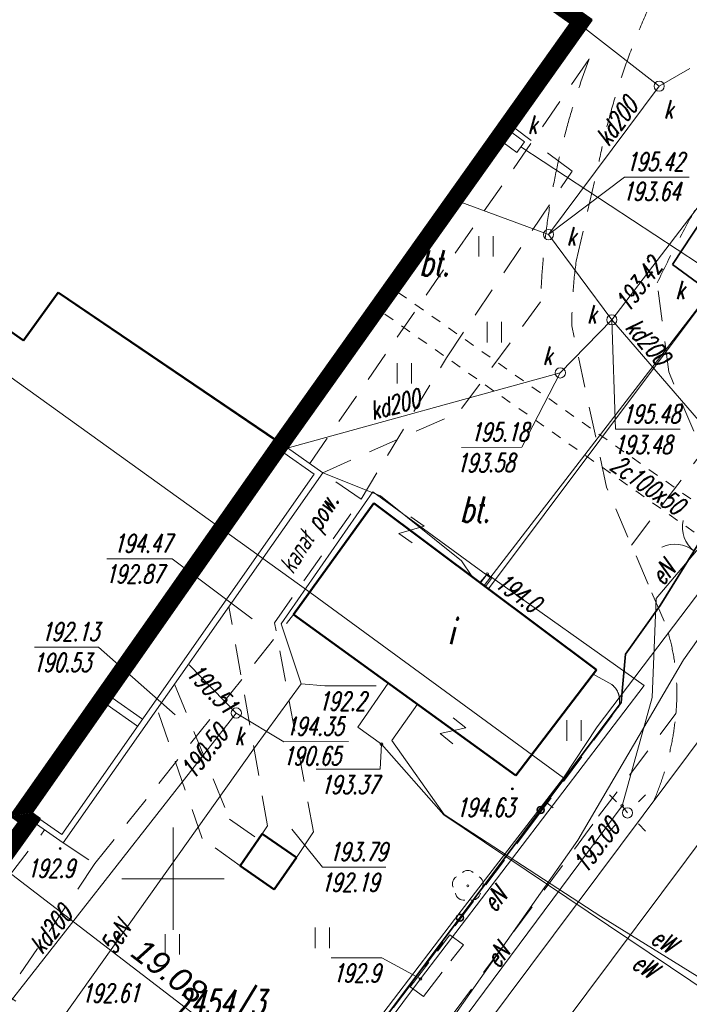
# Model space of a CAD drawing. Extents: x 7391510 to 7412510, y 5735368 to 5750218.
# Tile 7 of 15: x 7398999 to 7402272, y 5737889 to 5742699. Entities that reach past the tile are written whole.
import ezdxf
from ezdxf.enums import TextEntityAlignment as Align

# ---------------------------------------------------------------- set-up
doc = ezdxf.new("R2010")
doc.units = 0
for name, pattern in [('1', [0]), ('3', [1, 0.5, -0.5]), ('4', [2.5, 1.5, -1]), ('BGS', [0]), ('BTO', [0]), ('BUD', [0]), ('BUW', [2.2, 1.5, -0.7]), ('UPE', [0])]:
    doc.linetypes.add(name, pattern=pattern)
for name, color, linetype, lineweight in [('0.30', 7, 'Continuous', 30), ('_A_istn_PZT_budynek', 7, 'Continuous', 9), ('CHODNIK', 251, 'Continuous', 9), ('DZIALKI_L_0', 96, '1', 18), ('EBUOA_T_1_T_0', 7, 'Continuous', 25), ('EBUPP_L_1', 7, 'BUD', 50), ('EBUPP_L_1_L_0', 7, '1', 50), ('KRZYZE_L_0', 7, '1', 18), ('NIEZIDENTY_L_0', 7, '1', 18), ('NIEZIDENTYF_T_0', 7, 'Continuous', 18), ('NUMERY_DZIALEK_T_0', 96, 'Continuous', 25), ('OGRODZENIE_L_0', 7, 'BGS', 35), ('PRZEHACZ_T_0', 7, 'Continuous', 15), ('RZEDNE_T_0', 7, 'Continuous', 18), ('SCHODY_L_0', 7, '1', 18), ('SDROK_T_1_T_0', 7, 'Continuous', 25), ('SDRPK_L_3_L_0', 7, '1', 18), ('SDRPK_L_5_L_0', 7, '1', 0), ('TARAS_L_0', 7, 'BTO', 18), ('UCCOO_T_2_T_0', 212, 'Continuous', 18), ('UCCPB_L_2_L_0', 212, '1', 18), ('UEEOC_T_0', 1, 'Continuous', 18), ('UEEOC_T_3_T_0', 1, 'Continuous', 18), ('UEEOC_T_5_T_0', 1, 'Continuous', 18), ('UEEOO_T_0', 1, 'Continuous', 18), ('UEEOO_T_3_T_0', 1, 'Continuous', 18), ('UEEOO_T_5_T_0', 1, 'Continuous', 18), ('UEEPA_T_3_T_0', 7, 'Continuous', 18), ('UEEPON_L_0', 1, 'UPE', 18), ('UEEPON_L_1', 1, '1', 18), ('UEEPON_L_1_L_0', 1, '1', 18), ('UEEPOW_L_1_L_0', 1, '1', 18), ('UKKOA_T_0_T_0', 36, 'Continuous', 18), ('UKKOC_T_0_T_0', 36, 'Continuous', 18), ('UKKOO_T_0_T_0', 36, 'Continuous', 18), ('UKKPA_T_1_T_0', 36, 'Continuous', 18), ('UKKPOD_L_1_L_0', 36, '1', 18), ('UTTPO_L_1_L_0', 30, '1', 18), ('WIATA_L_0', 7, 'BUW', 18), ('ZAGOSPODAR_T_0', 7, 'Continuous', 18)]:
    doc.layers.add(name, color=color, linetype=linetype, lineweight=lineweight)
doc.layers.add('WYMIARY', color=7, linetype='Continuous')
doc.styles.add('mapa', font='romans.shx', dxfattribs={"width": 0.67, "oblique": 15})
doc.styles.add('PS-opis-bg', font='ariali.ttf', dxfattribs={"height": 115})
doc.dimstyles.new('500', dxfattribs={"dimtxt": 115, "dimasz": 55, "dimexe": 50, "dimexo": 50, "dimgap": 34, "dimtad": 1, "dimlfac": 0.01, "dimzin": 1, "dimdsep": 46, "dimtxsty": 'PS-opis-bg', "dimblk": 'DOT', "dimcen": 30, "dimdle": 20, "dimclrd": 7, "dimclre": 7, "dimazin": 0, "dimtfac": 1.2, "dimtmove": 2, "dimatfit": 3, "dimldrblk": 'DOT', "dimfxl": 0, "dimtolj": 1, "dimlwd": 9, "dimlwe": 5, "dimarcsym": 0})

# ---------------------------------------------------------------- blocks, each defined once
blk = doc.blocks.new('PRH')
at = {"color": 0}
for p, q in [((-0.4, 0.5), (0.4, 0.5)), ((0.4, 0.5), (-0.4, -0.5)), ((-0.4, -0.5), (0.4, -0.5))]:
    blk.add_line(p, q, dxfattribs=at)
blk = doc.blocks.new('WSU')
h = blk.add_hatch(color=251)
edge = h.paths.add_edge_path()
edge.add_arc((0, 0), 0.05, 0, 360)
at = {"color": 251}
blk.add_circle((0, 0), 0.05, dxfattribs=at)
blk = doc.blocks.new('UGE')
blk.add_circle((0, 0), 0.0625)
blk = doc.blocks.new('SLS')
at = {"color": 251}
blk.add_circle((0, 0), 0.25, dxfattribs=at)
blk = doc.blocks.new('LAT')
at = {"color": 0}
for p, q in [((-0.884, 0.884), (-0.534, 0.534)), ((0.884, 0.884), (0.534, 0.534)), ((-0.884, -0.884), (-0.534, -0.534)), ((0.884, -0.884), (0.534, -0.534))]:
    blk.add_line(p, q, dxfattribs=at)
blk = doc.blocks.new('WLZ')
at = {"color": 251}
blk.add_circle((0, 0), 0.25, dxfattribs=at)
blk.add_circle((0, 0), 0.25, dxfattribs=at)
blk = doc.blocks.new('TRA1')
at = {"color": 251}
for p, q in [((-0.35, -0.5), (-0.35, 0.5)), ((0.35, -0.5), (0.35, 0.5))]:
    blk.add_line(p, q, dxfattribs=at)
blk = doc.blocks.new('DLI')
at = {"color": 251}
blk.add_circle((0, 0), 0.05, dxfattribs=at)
for centre, radius, start, end in [((0, 0.35), 0.4, 50.114, 129.886), ((-0.35, 0.1), 0.4, 119.8482, 203.5195), ((0.35, 0.1), 0.4, 336.8845, 60.1518), ((-0.2, -0.3), 0.4, 187.477, 278.4788), ((0.2, -0.275), 0.425, 262.6459, 349.6289)]:
    blk.add_arc(centre, radius, start, end, dxfattribs=at)
blk = doc.blocks.new('BGB')
at = {"color": 0}
for centre, start, end in [((-1.5, 0), 0, 63.2606), ((1.5, 0), 116.7394, 180)]:
    blk.add_arc(centre, 1.5, start, end, dxfattribs=at)
blk = doc.blocks.new('MAPA SZKIC')
at = {"layer": '_A_istn_PZT_budynek', "color": 251, "ltscale": 100}
blk.add_line((7442457.4, 5736013.3), (7442417.5, 5736044.1), dxfattribs=at)
at = {"layer": 'DZIALKI_L_0', "linetype": '1', "ltscale": 100}
for p, q in [((7439566.8, 5738287.7), (7441268.8, 5737065.7)), ((7442671.8, 5736409.7), (7443740.8, 5737820.7)), ((7441268.8, 5737065.7), (7442507.8, 5736159.7)), ((7442507.8, 5736159.7), (7442671.8, 5736409.7)), ((7442327.8, 5735927.7), (7442507.8, 5736159.7)), ((7442158.8, 5735707.7), (7442327.8, 5735927.7)), ((7441973.8, 5735467.7), (7442158.8, 5735707.7)), ((7440613.8, 5733688.7), (7441973.8, 5735467.7))]:
    blk.add_line(p, q, dxfattribs=at)
at = {"layer": 'EBUPP_L_1', "color": 251, "linetype": '1', "ltscale": 100}
for p, q in [((7439867.8, 5738295.8), (7439284.8, 5738701.7)), ((7440036.8, 5738530.8), (7439867.8, 5738295.8)), ((7441157.8, 5737771.8), (7440036.8, 5738530.8))]:
    blk.add_line(p, q, dxfattribs=at)
at = {"layer": 'EBUPP_L_1_L_0', "color": 251, "linetype": '1', "ltscale": 100}
for p, q in [((7442396.8, 5740040.7), (7442645.8, 5739862.7)), ((7442645.8, 5739862.7), (7441157.8, 5737771.8)), ((7439867.8, 5738295.8), (7439284.8, 5738701.7)), ((7439284.8, 5738701.7), (7439867.8, 5738295.7)), ((7440036.8, 5738530.8), (7439867.8, 5738295.8)), ((7440036.8, 5738530.7), (7439867.8, 5738295.7)), ((7441157.8, 5737771.8), (7440036.8, 5738530.8)), ((7441142.8, 5737779.7), (7440036.8, 5738530.7)), ((7439907.8, 5735989.7), (7441157.8, 5737771.7)), ((7441142.8, 5737779.7), (7441157.8, 5737771.7)), ((7441580.8, 5737501.7), (7441187.8, 5736957.7)), ((7442668.8, 5736687.7), (7441580.8, 5737501.7)), ((7441187.8, 5736957.7), (7442274.8, 5736171.7)), ((7442274.8, 5736171.7), (7442668.8, 5736687.7)), ((7439907.8, 5735989.7), (7439948.8, 5735959.7)), ((7439948.8, 5735959.7), (7439474.8, 5735305.7)), ((7441034.8, 5735886.7), (7440926.6, 5735730.2)), ((7441201.5, 5735771.4), (7441034.8, 5735886.7)), ((7441093.3, 5735614.9), (7441201.5, 5735771.4)), ((7440926.6, 5735730.2), (7441093.3, 5735614.9))]:
    blk.add_line(p, q, dxfattribs=at)
at = {"layer": 'KRZYZE_L_0', "color": 251, "linetype": '1', "ltscale": 100}
for p, q in [((7440598.8, 5735416.7), (7440598.8, 5735916.7)), ((7440348.8, 5735666.7), (7440848.8, 5735666.7))]:
    blk.add_line(p, q, dxfattribs=at)
at = {"layer": 'NIEZIDENTY_L_0', "color": 251, "linetype": '4', "ltscale": 100}
for p, q in [((7441517.6, 5737521.4), (7441330.5, 5737650.6)), ((7441094.7, 5736917.4), (7441517.6, 5737521.4)), ((7441060.4, 5735924.8), (7440871.7, 5736996.6)), ((7441285.2, 5735895.7), (7441094.7, 5736917.4)), ((7440606, 5736617.8), (7440874.8, 5735957.8)), ((7440740.5, 5735864), (7440520.7, 5736496.2)), ((7440874.8, 5735957.8), (7441016.3, 5735859.9)), ((7441034.8, 5735886.7), (7441060.4, 5735924.8)), ((7441201.5, 5735771.4), (7441285.2, 5735895.7)), ((7440926.6, 5735730.2), (7440740.5, 5735864))]:
    blk.add_line(p, q, dxfattribs=at)
at = {"layer": 'NIEZIDENTYF_T_0', "color": 251, "ltscale": 100}
for p, q in [((7440275, 5737230.2), (7440594.2, 5737230.2)), ((7440984.6, 5736936), (7440594.2, 5737230.2)), ((7439920.7, 5736798.6), (7440233.4, 5736798.6)), ((7440609.2, 5736468.4), (7440233.4, 5736798.6)), ((7441179.7, 5735909.8), (7441329, 5735724.4)), ((7441329, 5735724.4), (7441638.4, 5735724.4))]:
    blk.add_line(p, q, dxfattribs=at)
at = {"layer": 'OGRODZENIE_L_0', "color": 251, "linetype": 'BGS', "ltscale": 100}
for p, q in [((7443039.9, 5738667.9), (7443411.6, 5739232.1)), ((7443329.8, 5738453.3), (7443039.9, 5738667.9)), ((7443309.8, 5737534.7), (7442979.8, 5737001.7)), ((7442979.8, 5737001.7), (7442810.8, 5736764.7)), ((7442788.8, 5736528.7), (7442810.8, 5736764.7)), ((7442788.8, 5736528.7), (7441211.8, 5734422.7))]:
    blk.add_line(p, q, dxfattribs=at)
at = {"layer": 'OGRODZENIE_L_0', "color": 251, "linetype": '1', "ltscale": 100}
for centre in [(7442395.4, 5736002.9), (7442000.9, 5735476.3)]:
    blk.add_circle(centre, 16.9, dxfattribs=at)
at = {"layer": 'SCHODY_L_0', "color": 251, "linetype": '1', "ltscale": 100}
for p, q in [((7440425.4, 5736412.5), (7440277.2, 5736516.4)), ((7440449.5, 5736446.9), (7440301.4, 5736550.9))]:
    blk.add_line(p, q, dxfattribs=at)
at = {"layer": 'SDRPK_L_3_L_0', "color": 251, "linetype": '1', "ltscale": 100}
blk.add_line((7443968.6, 5737412.8), (7441836.1, 5734560.4), dxfattribs=at)
at = {"layer": 'SDRPK_L_5_L_0', "color": 251, "linetype": '4', "ltscale": 100}
for p, q in [((7441267.3, 5737695), (7442633.2, 5739671.7)), ((7442549.1, 5739122.8), (7442269.3, 5739333.8)), ((7442569.4, 5738683.5), (7442681.9, 5739174.6)), ((7441935.2, 5738212.3), (7442549.1, 5739122.8)), ((7443021.9, 5738142.9), (7442965.5, 5738577.9)), ((7442395.5, 5738485.3), (7441993.9, 5737944.2)), ((7442717.4, 5737579.6), (7442547.7, 5738368.5)), ((7441517.6, 5737521.4), (7441935.2, 5738212.3)), ((7443240.4, 5737622.1), (7443021.9, 5738142.9)), ((7441330.5, 5737650.6), (7441993.9, 5737944.2)), ((7442838.9, 5737296.7), (7443186.2, 5737751.3)), ((7442920.9, 5737105.8), (7442717.4, 5737579.6)), ((7443000, 5736925.8), (7442920.9, 5737105.8)), ((7440216.8, 5735740.9), (7441187.8, 5736957.7)), ((7442743.3, 5736615.6), (7442652.8, 5736666.8)), ((7442357.9, 5735942.1), (7442775.4, 5736503.6)), ((7442678.9, 5735972.4), (7443056.5, 5736474.9)), ((7441225.1, 5734439.8), (7442357.9, 5735942.1)), ((7441226.5, 5734000.7), (7442678.9, 5735972.4)), ((7439494.3, 5735286.1), (7439970.8, 5735905.8)), ((7440061.8, 5735841.9), (7440216.8, 5735740.9)), ((7440216.8, 5735740.9), (7439781.8, 5735099.7)), ((7439494.3, 5735286.1), (7440904.2, 5734371.4))]:
    blk.add_line(p, q, dxfattribs=at)
for centre, radius, start, end in [((7446027.9, 5738502.2), 3412.9, 146.476, 168.6376), ((7446017.9, 5738376.7), 3624, 159.0624, 178.2817), ((7448727.6, 5735821.4), 6387.5, 146.37719, 154.43472), ((7444912.7, 5738363.8), 2365, 172.2317, 179.8877), ((7442021.2, 5736574.3), 1040.1, 354.5121, 19.7526), ((7442683.6, 5736537.8), 98, 339.5352, 52.4556), ((7441684.6, 5736594.6), 1377.1, 336.6453, 355.0103)]:
    blk.add_arc(centre, radius, start, end, dxfattribs=at)
at = {"layer": 'TARAS_L_0', "color": 251, "linetype": '1', "ltscale": 100}
for p, q in [((7441157.8, 5737771.8), (7441330.5, 5737650.6)), ((7441140.6, 5737747.2), (7441288.7, 5737643.3)), ((7441288.7, 5737643.3), (7440054.5, 5735883.7)), ((7441330.5, 5737650.6), (7440061.8, 5735841.9)), ((7439930.2, 5735934.2), (7440061.8, 5735841.9)), ((7440054.5, 5735883.7), (7439947.5, 5735958.8))]:
    blk.add_line(p, q, dxfattribs=at)
at = {"layer": 'UCCPB_L_2_L_0', "linetype": '3', "ltscale": 100}
for p, q in [((7441699.5, 5738531.2), (7445587.6, 5735787.6)), ((7445517.6, 5735690.4), (7441628.5, 5738429.1))]:
    blk.add_line(p, q, dxfattribs=at)
at = {"layer": 'UEEOC_T_0', "linetype": 'Continuous', "ltscale": 100}
for p, q in [((7441224.8, 5736619.7), (7441340.5, 5736609.7)), ((7441340.5, 5736609.7), (7441591.3, 5736609.7))]:
    blk.add_line(p, q, dxfattribs=at)
at = {"layer": 'UEEOC_T_3_T_0', "ltscale": 100}
for p in [(7441372.1, 5735281.4), (7441808.5, 5735177.5)]:
    blk.add_line(p, (7441619.7, 5735281.4), dxfattribs=at)
at = {"layer": 'UEEOC_T_5_T_0', "ltscale": 100}
for p in [(7441617.5, 5736324.4), (7441298.3, 5736201.9)]:
    blk.add_line(p, (7441611, 5736201.9), dxfattribs=at)
at = {"layer": 'UEEPON_L_0', "linetype": 'UPE', "lineweight": 18, "ltscale": 100}
for p, q in [((7441127.8, 5736912.7), (7441575.8, 5737557.7)), ((7441575.8, 5737557.7), (7442155.8, 5737133.7)), ((7442155.8, 5737133.7), (7442125.9, 5737093.9)), ((7441224.8, 5736619.7), (7441127.8, 5736912.7)), ((7440996.8, 5736306.7), (7441224.8, 5736619.7)), ((7440059.8, 5734988.7), (7440996.8, 5736306.7))]:
    blk.add_line(p, q, dxfattribs=at)
at = {"layer": 'UEEPON_L_1', "linetype": '1', "ltscale": 100}
for p, q in [((7443320.4, 5738659.2), (7442140.9, 5737082.7)), ((7442133.8, 5737155), (7442101.6, 5737112))]:
    blk.add_line(p, q, dxfattribs=at)
at = {"layer": 'UEEPON_L_1_L_0', "linetype": '1', "ltscale": 100}
for p, q in [((7443320.4, 5738659.2), (7442118.7, 5737099.3)), ((7441612, 5737537.5), (7441330.5, 5737650.6)), ((7442008, 5737219.2), (7441612, 5737537.5)), ((7443262.6, 5737394.1), (7442959.9, 5737036.8)), ((7442058.4, 5737144.4), (7442008, 5737219.2)), ((7442133.8, 5737155), (7442098.6, 5737114.3)), ((7442901.3, 5736610.7), (7442133.8, 5737155)), ((7442959.9, 5737036.8), (7442940.4, 5736551.7)), ((7441808.5, 5735177.5), (7442901.3, 5736610.7)), ((7442940.4, 5736551.7), (7442793.9, 5736023.6)), ((7442793.9, 5736023.6), (7441820, 5734714.4)), ((7442793.9, 5736023.6), (7442819.9, 5735988.6)), ((7440502.9, 5733445.8), (7441808.5, 5735177.5))]:
    blk.add_line(p, q, dxfattribs=at)
at = {"layer": 'UEEPOW_L_1_L_0', "linetype": '1', "ltscale": 100}
for p, q in [((7441501.4, 5736407.3), (7441650.5, 5736623.1)), ((7441793.1, 5736520), (7441668.5, 5736342.4)), ((7441617.5, 5736324.4), (7441501.4, 5736407.3)), ((7441922.8, 5735978.7), (7441617.5, 5736324.4)), ((7441668.5, 5736342.4), (7441923.8, 5735980.7)), ((7443257.8, 5735082), (7441922.8, 5735978.7)), ((7441923.8, 5735980.7), (7442689.3, 5735483.4)), ((7442689.3, 5735483.4), (7443345.8, 5735076))]:
    blk.add_line(p, q, dxfattribs=at)
at = {"layer": 'UKKOA_T_0_T_0', "ltscale": 100}
for p, q in [((7442974.6, 5739538.6), (7443124.1, 5739624.6)), ((7442433.9, 5738813.5), (7442805.1, 5739094.4)), ((7442805.1, 5739094.4), (7443121.1, 5739094.7)), ((7442743.4, 5738397.4), (7442760.7, 5737862.4)), ((7442491.6, 5738138.1), (7442304.2, 5737774.6)), ((7442760.7, 5737862.4), (7443076.7, 5737862.4)), ((7442007.8, 5737774.3), (7442304.2, 5737774.6)), ((7440907.8, 5736476.7), (7441140.5, 5736336.5)), ((7441140.5, 5736336.5), (7441456.5, 5736336.9))]:
    blk.add_line(p, q, dxfattribs=at)
at = {"layer": 'UKKPOD_L_1_L_0', "linetype": '1', "ltscale": 100}
for p, q in [((7445375.1, 5741843), (7442743.4, 5738397.4)), ((7442974.6, 5739538.6), (7442615, 5739819.5)), ((7442433.9, 5738813.5), (7442974.6, 5739538.6)), ((7442316.9, 5739267.4), (7442254, 5739312.2)), ((7442279.6, 5739214.9), (7442216.6, 5739259.7)), ((7442316.9, 5739267.4), (7442279.6, 5739214.9)), ((7443171.8, 5738669.6), (7442299.4, 5739242.7)), ((7442433.9, 5738813.5), (7442006.1, 5738971.7)), ((7442743.4, 5738397.4), (7442433.9, 5738813.5)), ((7442743.4, 5738397.4), (7442491.6, 5738138.1)), ((7442743.4, 5738397.4), (7443317.4, 5737731.4)), ((7442491.6, 5738138.1), (7441156.4, 5737769.8)), ((7440907.8, 5736476.7), (7440677.5, 5736711.9)), ((7439565.8, 5734765.6), (7440907.8, 5736476.7)), ((7443436.2, 5736198.1), (7441144.4, 5733132.5))]:
    blk.add_line(p, q, dxfattribs=at)
at = {"layer": 'UTTPO_L_1_L_0', "linetype": '1', "ltscale": 100}
for p, q in [((7445314.3, 5739869.1), (7443093.2, 5736736.9)), ((7443093.2, 5736736.9), (7442577, 5735856.3)), ((7442577, 5735856.3), (7441215.6, 5733923.7))]:
    blk.add_line(p, q, dxfattribs=at)
at = {"layer": 'WIATA_L_0', "color": 251, "linetype": 'BUW', "ltscale": 100}
for p, q in [((7441756.8, 5735139.7), (7441951.8, 5735392.7)), ((7442017.8, 5735344.7), (7441951.8, 5735392.7)), ((7441822.8, 5735091.7), (7442017.8, 5735344.7)), ((7441756.8, 5735139.7), (7441822.8, 5735091.7))]:
    blk.add_line(p, q, dxfattribs=at)
at = {"layer": 'PRZEHACZ_T_0', "color": 251}
for p, xscale, yscale, zscale, rotation in [((7441764.2, 5737371.5), 100.0000000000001, 100.0000000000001, 100.0000000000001, 144.6077715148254), ((7441966.9, 5736389.7), 100, 100, 100, 321.1466260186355)]:
    blk.add_blockref('PRH', p, dxfattribs=dict(at, xscale=xscale, yscale=yscale, zscale=zscale, rotation=rotation))
at = {"layer": 'RZEDNE_T_0', "color": 251, "xscale": 100, "yscale": 100, "zscale": 100}
for p in [(7442257.3, 5736106.3), (7440047, 5735814.8)]:
    blk.add_blockref('WSU', p, dxfattribs=at)
at = {"layer": 'UEEOC_T_3_T_0', "xscale": 100, "yscale": 100, "zscale": 100}
for p, rotation in [((7442133.8, 5737155), 129.1543046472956), ((7442133.8, 5737155), 129.1543046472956), ((7442793.9, 5736023.6), 213.2465008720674), ((7441808.5, 5735177.5), 306.2829903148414)]:
    blk.add_blockref('UGE', p, dxfattribs=dict(at, rotation=rotation))
at = {"layer": 'UEEOC_T_5_T_0', "xscale": 99.99999999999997, "yscale": 99.99999999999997, "zscale": 99.99999999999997, "rotation": 260.8322170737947}
blk.add_blockref('UGE', (7441617.5, 5736324.4), dxfattribs=at)
at = {"layer": 'UEEPA_T_3_T_0', "color": 251, "xscale": 100, "yscale": 100, "zscale": 100, "rotation": 90.02270285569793}
blk.add_blockref('LAT', (7442819.9, 5735988.6), dxfattribs=at)
at = {"layer": 'UEEPA_T_3_T_0', "xscale": 100, "yscale": 100, "zscale": 100, "rotation": 0.05810122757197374}
blk.add_blockref('SLS', (7442819.9, 5735988.6), dxfattribs=at)
at = {"layer": 'UKKPA_T_1_T_0'}
for p, xscale, yscale, zscale, rotation in [((7442974.6, 5739538.6), 100, 100, 100, 0.05449488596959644), ((7442433.9, 5738813.5), 99.99999999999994, 99.99999999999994, 99.99999999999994, 0.05550575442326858), ((7442743.4, 5738397.4), 100, 100, 100, 0.05569699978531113), ((7442491.6, 5738138.1), 99.99999999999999, 99.99999999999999, 99.99999999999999, 0.05610681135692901), ((7440907.8, 5736476.7), 100, 100, 100, 0.0576914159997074)]:
    blk.add_blockref('WLZ', p, dxfattribs=dict(at, xscale=xscale, yscale=yscale, zscale=zscale, rotation=rotation))
at = {"layer": 'ZAGOSPODAR_T_0', "color": 251, "xscale": 100, "yscale": 100, "zscale": 100}
for p in [(7442127.6, 5738756.5), (7442168.5, 5738337.2), (7441729.8, 5738136.1), (7442558, 5736390.9), (7441328.5, 5735378.2), (7440594.8, 5735347)]:
    blk.add_blockref('TRA1', p, dxfattribs=at)
at = {"layer": 'ZAGOSPODAR_T_0', "color": 251, "xscale": 100, "yscale": 100, "zscale": 100, "rotation": 51.43000303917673}
blk.add_blockref('BGB', (7443144.8, 5737268.2), dxfattribs=at)
at = {"layer": 'ZAGOSPODAR_T_0', "xscale": 100, "yscale": 100, "zscale": 100}
blk.add_blockref('DLI', (7442039.2, 5735632.3), dxfattribs=at)
at = {"layer": 'EBUOA_T_1_T_0', "color": 251, "ltscale": 100, "style": 'mapa', "oblique": 15, "width": 0.67}
blk.add_text('i', height=125, dxfattribs=at).set_placement((7441955.8, 5736877.9), align=Align.MIDDLE)
at = {"layer": 'NIEZIDENTYF_T_0', "color": 251, "ltscale": 100, "style": 'mapa', "oblique": 15, "width": 0.67}
blk.add_text('kanał pow.', height=90, rotation=58.1238, dxfattribs=at).set_placement((7441185.6, 5737149.7))
for s, p in [('194.47', (7440307.2, 5737350.2)), ('192.87', (7440267, 5737200.2)), ('192.13', (7439952.9, 5736918.6)), ('190.53', (7439912.7, 5736768.6)), ('193.79', (7441361.1, 5735844.4)), ('192.19', (7441320.9, 5735694.4))]:
    blk.add_text(s, height=90, dxfattribs=at).set_placement(p, align=Align.TOP_LEFT)
at = {"layer": 'NUMERY_DZIALEK_T_0', "ltscale": 100, "style": 'mapa', "oblique": 15, "width": 0.67}
blk.add_text('2454/3', height=125, dxfattribs=at).set_placement((7440607.7, 5735123.9), align=Align.TOP_LEFT)
at = {"layer": 'RZEDNE_T_0', "color": 251, "ltscale": 100, "style": 'mapa', "oblique": 15, "width": 0.67}
for s, p in [('194.63', (7441982, 5736015.3)), ('192.9', (7439884, 5735717.6))]:
    blk.add_text(s, height=90, dxfattribs=at).set_placement(p, align=Align.MIDDLE_LEFT)
at = {"layer": 'SDROK_T_1_T_0', "color": 251, "ltscale": 100, "style": 'mapa', "oblique": 15, "width": 0.67}
for p in [(7441802.2, 5738737.6), (7442000.4, 5737533.9)]:
    blk.add_text('bt.', height=125, dxfattribs=at).set_placement(p, align=Align.TOP_LEFT)
at = {"layer": 'UCCOO_T_2_T_0', "ltscale": 100, "style": 'mapa', "oblique": 15, "width": 0.67}
blk.add_text('2c100x50', height=90, rotation=324.9456, dxfattribs=at).set_placement((7442728.3, 5737669.7))
at = {"layer": 'UEEOC_T_0', "ltscale": 100, "style": 'mapa', "oblique": 15, "width": 0.67}
blk.add_text('192.2', height=90, dxfattribs=at).set_placement((7441308.4, 5736489.7))
at = {"layer": 'UEEOC_T_3_T_0', "ltscale": 100, "style": 'mapa', "oblique": 15, "width": 0.67}
blk.add_text('194.0', height=90, rotation=324.7055, dxfattribs=at).set_placement((7442164.3, 5737096))
blk.add_text('193.00', height=90, rotation=53.0247, dxfattribs=at).set_placement((7442716, 5735969.5), align=Align.TOP_RIGHT)
blk.add_text('192.9', height=90, dxfattribs=at).set_placement((7441611.6, 5735206.4), align=Align.MIDDLE_RIGHT)
at = {"layer": 'UEEOC_T_5_T_0', "ltscale": 100, "style": 'mapa', "oblique": 15, "width": 0.67}
blk.add_text('193.37', height=90, dxfattribs=at).set_placement((7441603, 5736126.9), align=Align.MIDDLE_RIGHT)
at = {"layer": 'UEEOO_T_0', "ltscale": 100, "style": 'mapa', "oblique": 15, "width": 0.67}
blk.add_text('5eN', height=90, rotation=57.7632, dxfattribs=at).set_placement((7440355.3, 5735358.6), align=Align.CENTER)
at = {"layer": 'UEEOO_T_3_T_0', "ltscale": 100, "style": 'mapa', "oblique": 15, "width": 0.67}
blk.add_text('eN', height=90, rotation=50.595, dxfattribs=at).set_placement((7442993.4, 5737094.7))
for rotation, p in [(51.4948, (7442101.2, 5735555.8)), (53.39, (7442116.6, 5735279.5))]:
    blk.add_text('eN', height=90, rotation=rotation, dxfattribs=at).set_placement(p, align=Align.TOP_LEFT)
at = {"layer": 'UEEOO_T_5_T_0', "ltscale": 100, "style": 'mapa', "oblique": 15, "width": 0.67}
blk.add_text('eW', height=90, rotation=327.6967, dxfattribs=at).set_placement((7442927.6, 5735357))
blk.add_text('eW', height=90, rotation=326.1367, dxfattribs=at).set_placement((7442885.6, 5735310.3), align=Align.TOP_LEFT)
at = {"layer": 'UKKOA_T_0_T_0', "ltscale": 100, "style": 'mapa', "oblique": 15, "width": 0.67}
for s, rotation, p in [('k', 0.0545, (7442997.7, 5739470.1)), ('k', 0.0554, (7442332.5, 5739395.9)), ('195.42', 0.06, (7442813, 5739214.4)), ('193.64', 0.0552, (7442794.8, 5739069.8)), ('k', 0.0554, (7442522.6, 5738849.6)), ('k', 0.0554, (7443054.4, 5738587.9)), ('k', 0.0556, (7442622.6, 5738469.3)), ('k', 0.056, (7442406.1, 5738266.7)), ('193.58', 0.0564, (7441983.8, 5737743.8)), ('194.35', 0.06, (7441148.4, 5736456.6)), ('k', 0.0577, (7440899.4, 5736409)), ('190.65', 0.0579, (7441134.7, 5736311.7)), ('192.61', 0.06, (7440150.9, 5735153.2))]:
    blk.add_text(s, height=90, rotation=rotation, dxfattribs=at).set_placement(p, align=Align.TOP_LEFT)
for s, p in [('195.48', (7442792.9, 5737982.4)), ('193.48', (7442752.7, 5737832.4))]:
    blk.add_text(s, height=90, dxfattribs=at).set_placement(p, align=Align.TOP_LEFT)
blk.add_text('195.18', height=90, rotation=0.06, dxfattribs=at).set_placement((7442336.3, 5737849.6), align=Align.MIDDLE_RIGHT)
at = {"layer": 'UKKOC_T_0_T_0', "ltscale": 100, "style": 'mapa', "oblique": 15, "width": 0.67}
blk.add_text('193.42', height=90, rotation=52.6285, dxfattribs=at).set_placement((7442823.4, 5738428.8))
for s, rotation, p in [('190.51', 314.4045, (7440855.9, 5736463.2)), ('190.50', 51.8925, (7440873.9, 5736370.9))]:
    blk.add_text(s, height=90, rotation=rotation, dxfattribs=at).set_placement(p, align=Align.RIGHT)
at = {"layer": 'UKKOO_T_0_T_0', "ltscale": 100, "style": 'mapa', "oblique": 15, "width": 0.67}
for rotation, p in [(53.2909, (7442728, 5739240.7)), (310.7542, (7442804.7, 5738355.7)), (15.3967, (7441574.5, 5737907.6)), (51.8923, (7439959.4, 5735293.7))]:
    blk.add_text('kd200', height=90, rotation=rotation, dxfattribs=at).set_placement(p)
blk = doc.blocks.new('BUDYNEK')
at = {"layer": '0.30', "color": 7}
for points in [[(7438269.9, 5742024.4), (7438612.9, 5741779.4), (7438434.9, 5741537.4), (7438103.9, 5741771.4), (7436531.9, 5739559.4), (7436795.9, 5739059.4), (7436975.9, 5738711.4), (7437260.7, 5738171.8), (7438017.9, 5738563.4), (7438624.9, 5738141.4), (7439098.9, 5738795.4), (7439057.9, 5738825.4), (7440307.9, 5740607.4), (7440307.9, 5740607.4), (7441795.9, 5742698.4), (7441546.9, 5742876.4)], [(7439515.4, 5743804.3), (7438275.4, 5742025.3), (7438618.5, 5741780.3), (7438435.8, 5741531.8), (7438104.8, 5741765.8), (7436536.5, 5739559.1), (7436799.4, 5739061.2), (7436979.4, 5738713.2), (7437262.3, 5738177.2), (7438018.2, 5738568), (7438623.9, 5738146.9), (7439093.3, 5738794.5), (7439052.3, 5738824.5), (7440304.5, 5740609.5), (7440304.5, 5740609.6), (7441790.3, 5742697.4), (7441541.3, 5742875.4)], [(7439520.9, 5743805.2), (7438280.9, 5742026.3), (7438624.1, 5741781.2), (7438436.7, 5741526.3), (7438105.8, 5741760.2), (7436541.2, 5739558.7), (7436802.9, 5739063.1), (7436982.9, 5738715.1), (7437264, 5738182.6), (7438018.5, 5738572.7), (7438623, 5738152.4), (7439087.7, 5738793.6), (7439046.8, 5738823.5), (7440301.1, 5740611.7), (7440301.2, 5740611.8), (7441784.7, 5742696.5), (7441535.7, 5742874.5)], [(7439526.4, 5743806.1), (7438286.5, 5742027.2), (7438629.7, 5741782.1), (7438437.5, 5741520.8), (7438106.7, 5741754.7), (7436545.9, 5739558.4), (7436806.5, 5739064.9), (7436986.5, 5738716.9), (7437265.7, 5738188), (7438018.8, 5738577.3), (7438622, 5738157.9), (7439082.1, 5738792.7), (7439041.3, 5738822.6), (7440297.7, 5740613.8), (7440297.8, 5740613.9), (7441779.1, 5742695.6), (7441530.2, 5742873.5)], [(7439531.9, 5743807), (7438292, 5742028.2), (7438635.4, 5741783), (7438438.4, 5741515.2), (7438107.7, 5741749.1), (7436550.6, 5739558.1), (7436810, 5739066.8), (7436990, 5738718.8), (7437267.4, 5738193.3), (7438019.1, 5738582), (7438621.1, 5738163.5), (7439076.6, 5738791.9), (7439035.8, 5738821.7), (7440294.4, 5740616), (7440294.4, 5740616.1), (7441773.6, 5742694.6), (7441524.6, 5742872.6)], [(7439537.4, 5743807.9), (7438297.6, 5742029.2), (7438641, 5741783.9), (7438439.3, 5741509.7), (7438108.6, 5741743.5), (7436555.3, 5739557.8), (7436813.6, 5739068.6), (7436993.6, 5738720.6), (7437269.1, 5738198.7), (7438019.4, 5738586.7), (7438620.2, 5738169), (7439071, 5738791), (7439030.2, 5738820.8), (7440291, 5740618.2), (7440291.1, 5740618.3), (7441768, 5742693.7), (7441519.1, 5742871.7)], [(7439542.9, 5743808.8), (7438303.1, 5742030.1), (7438646.6, 5741784.8), (7438440.2, 5741504.2), (7438109.6, 5741738), (7436560, 5739557.5), (7436817.1, 5739070.5), (7436997.1, 5738722.5), (7437270.8, 5738204.1), (7438019.7, 5738591.3), (7438619.2, 5738174.5), (7439065.4, 5738790.1), (7439024.7, 5738819.9), (7440287.6, 5740620.3), (7440287.7, 5740620.4), (7441762.4, 5742692.8), (7441513.5, 5742870.7)], [(7439548.4, 5743809.7), (7438308.7, 5742031.1), (7438652.2, 5741785.6), (7438441.1, 5741498.6), (7438110.5, 5741732.4), (7436564.7, 5739557.2), (7436820.7, 5739072.3), (7437000.7, 5738724.3), (7437272.5, 5738209.5), (7438020, 5738596), (7438618.3, 5738180), (7439059.8, 5738789.2), (7439019.2, 5738819), (7440284.3, 5740622.5), (7440284.3, 5740622.6), (7441756.8, 5742691.8), (7441507.9, 5742869.8)], [(7439553.9, 5743810.6), (7438314.2, 5742032), (7438657.9, 5741786.5), (7438442, 5741493.1), (7438111.5, 5741726.8), (7436569.4, 5739556.9), (7436824.2, 5739074.2), (7437004.2, 5738726.2), (7437274.1, 5738214.8), (7438020.3, 5738600.7), (7438617.4, 5738185.6), (7439054.3, 5738788.4), (7439013.6, 5738818.1), (7440280.9, 5740624.6), (7440281, 5740624.8), (7441751.3, 5742690.9), (7441502.4, 5742868.8)], [(7439559.4, 5743811.5), (7438319.7, 5742033), (7438663.5, 5741787.4), (7438442.9, 5741487.6), (7438112.4, 5741721.2), (7436574, 5739556.6), (7436827.8, 5739076), (7437007.8, 5738728), (7437275.8, 5738220.2), (7438020.6, 5738605.3), (7438616.4, 5738191.1), (7439048.7, 5738787.5), (7439008.1, 5738817.2), (7440277.5, 5740626.8), (7440277.6, 5740627), (7441745.7, 5742690), (7441496.8, 5742867.9)], [(7439564.9, 5743812.4), (7438325.3, 5742033.9), (7438669.1, 5741788.3), (7438443.8, 5741482), (7438113.3, 5741715.7), (7436578.7, 5739556.3), (7436831.3, 5739077.9), (7437011.3, 5738729.9), (7437277.5, 5738225.6), (7438020.9, 5738610), (7438615.5, 5738196.6), (7439043.1, 5738786.6), (7439002.6, 5738816.2), (7440274.1, 5740628.9), (7440274.2, 5740629.1), (7441740.1, 5742689), (7441491.3, 5742866.9)], [(7439570.4, 5743813.3), (7438330.8, 5742034.9), (7438674.7, 5741789.2), (7438444.7, 5741476.5), (7438114.3, 5741710.1), (7436583.4, 5739556), (7436834.9, 5739079.7), (7437014.9, 5738731.7), (7437279.2, 5738231), (7438021.2, 5738614.6), (7438614.6, 5738202.1), (7439037.5, 5738785.7), (7438997.1, 5738815.3), (7440270.8, 5740631.1), (7440270.9, 5740631.3), (7441734.6, 5742688.1), (7441485.7, 5742866)], [(7439575.9, 5743814.2), (7438336.4, 5742035.8), (7438680.4, 5741790.1), (7438445.6, 5741471), (7438115.2, 5741704.5), (7436588.1, 5739555.6), (7436838.4, 5739081.6), (7437018.4, 5738733.6), (7437280.9, 5738236.3), (7438021.5, 5738619.3), (7438613.6, 5738207.6), (7439032, 5738784.8), (7438991.5, 5738814.4), (7440267.4, 5740633.3), (7440267.5, 5740633.5), (7441729, 5742687.2), (7441480.2, 5742865)], [(7439581.5, 5743815.2), (7438341.9, 5742036.8), (7438686, 5741791), (7438446.5, 5741465.4), (7438116.2, 5741699), (7436592.8, 5739555.3), (7436841.9, 5739083.5), (7437021.9, 5738735.5), (7437282.6, 5738241.7), (7438021.8, 5738624), (7438612.7, 5738213.2), (7439026.4, 5738784), (7438986, 5738813.5), (7440264, 5740635.4), (7440264.1, 5740635.6), (7441723.4, 5742686.2), (7441474.6, 5742864.1)], [(7439587, 5743816.1), (7438347.5, 5742037.8), (7438691.6, 5741791.9), (7438447.4, 5741459.9), (7438117.1, 5741693.4), (7436597.5, 5739555), (7436845.5, 5739085.3), (7437025.5, 5738737.3), (7437284.3, 5738247.1), (7438022.1, 5738628.6), (7438611.7, 5738218.7), (7439020.8, 5738783.1), (7438980.5, 5738812.6), (7440260.6, 5740637.6), (7440260.8, 5740637.8), (7441717.8, 5742685.3), (7441469, 5742863.2)], [(7439592.5, 5743817), (7438353, 5742038.7), (7438697.2, 5741792.8), (7438448.3, 5741454.4), (7438118.1, 5741687.8), (7436602.2, 5739554.7), (7436849, 5739087.2), (7437029, 5738739.2), (7437285.9, 5738252.5), (7438022.4, 5738633.3), (7438610.8, 5738224.2), (7439015.2, 5738782.2), (7438975, 5738811.7), (7440257.3, 5740639.7), (7440257.4, 5740640), (7441712.3, 5742684.4), (7441463.5, 5742862.2)], [(7439598, 5743817.9), (7438358.5, 5742039.7), (7438702.9, 5741793.7), (7438449.2, 5741448.9), (7438119, 5741682.3), (7436606.8, 5739554.4), (7436852.6, 5739089), (7437032.6, 5738741), (7437287.6, 5738257.8), (7438022.7, 5738637.9), (7438609.9, 5738229.7), (7439009.6, 5738781.3), (7438969.4, 5738810.8), (7440253.9, 5740641.9), (7440254, 5740642.1), (7441706.7, 5742683.4), (7441457.9, 5742861.3)], [(7439603.5, 5743818.8), (7438364.1, 5742040.6), (7438708.5, 5741794.6), (7438450.1, 5741443.3), (7438120, 5741676.7), (7436611.5, 5739554.1), (7436856.1, 5739090.9), (7437036.1, 5738742.9), (7437289.3, 5738263.2), (7438023, 5738642.6), (7438608.9, 5738235.3), (7439004.1, 5738780.5), (7438963.9, 5738809.9), (7440250.5, 5740644.1), (7440250.7, 5740644.3), (7441701.1, 5742682.5), (7441452.4, 5742860.3)], [(7439609, 5743819.7), (7438369.6, 5742041.6), (7438714.1, 5741795.5), (7438451, 5741437.8), (7438120.9, 5741671.1), (7436616.2, 5739553.8), (7436859.7, 5739092.7), (7437039.7, 5738744.7), (7437291, 5738268.6), (7438023.3, 5738647.3), (7438608, 5738240.8), (7438998.5, 5738779.6), (7438958.4, 5738808.9), (7440247.2, 5740646.2), (7440247.3, 5740646.5), (7441695.5, 5742681.6), (7441446.8, 5742859.4)], [(7439614.5, 5743820.6), (7438375.2, 5742042.5), (7438719.7, 5741796.4), (7438451.9, 5741432.3), (7438121.9, 5741665.5), (7436620.9, 5739553.5), (7436863.2, 5739094.6), (7437043.2, 5738746.6), (7437292.7, 5738274), (7438023.6, 5738651.9), (7438607.1, 5738246.3), (7438992.9, 5738778.7), (7438952.9, 5738808), (7440243.8, 5740648.4), (7440243.9, 5740648.6), (7441690, 5742680.6), (7441441.2, 5742858.4)], [(7438332.8, 5741981.8), (7438612.9, 5741779.4), (7438434.9, 5741537.4), (7439017.9, 5741131.4), (7439186.9, 5741366.4), (7440244.9, 5740650)]]:
    blk.add_lwpolyline(points, dxfattribs=at)
blk = doc.blocks.new('DOT')
at = {"layer": 'CHODNIK', "color": 0, "linetype": 'ByBlock'}
blk.add_line((-0.5, 0), (-1, 0), dxfattribs=at)
at = {"layer": 'CHODNIK', "color": 0, "linetype": 'ByBlock', "const_width": 0.5}
blk.add_lwpolyline([(-0.25, 0, 1), (0.25, 0, 1)], format="xyb", close=True, dxfattribs=at)
blk = doc.blocks.new('*D1611')
at = {"layer": 'Defpoints', "color": 0}
for p in [(7403219.9, 5748352.4), (7397290, 5742346.7), (7398413, 5741552.9)]:
    blk.add_point(p, dxfattribs=at)
at = {"layer": 'WYMIARY', "color": 7, "lineweight": 5}
for p, q in [((7402166.3, 5749097.1), (7402056.1, 5749175.1)), ((7397359.4, 5742297.6), (7397249.2, 5742375.6))]:
    blk.add_line(p, q, dxfattribs=at)
at = {"layer": 'WYMIARY', "color": 7, "lineweight": 9}
blk.add_line((7402065.2, 5749101.3), (7397321.8, 5742391.6), dxfattribs=at)
at = {"layer": 'WYMIARY', "color": 7, "lineweight": 9, "xscale": 55, "yscale": 55, "zscale": 55}
for p, rotation in [((7402096.9, 5749146.2), 54.74165129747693), ((7397290, 5742346.7), 234.7416512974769)]:
    blk.add_blockref('DOT', p, dxfattribs=dict(at, rotation=rotation))
at = {"layer": 'WYMIARY', "color": 0, "insert": (7399617.7, 5745800), "char_height": 115, "attachment_point": 5, "rotation": 54.7417, "style": 'PS-opis-bg'}
blk.add_mtext('\\A1;83.32', dxfattribs=at)
blk = doc.blocks.new('*D1615')
at = {"layer": 'Defpoints', "color": 0}
for p in [(7399098.9, 5738795.4), (7400614.3, 5737636.8), (7400431.6, 5737397.8)]:
    blk.add_point(p, dxfattribs=at)
at = {"layer": 'WYMIARY', "color": 7, "lineweight": 5}
for p, q in [((7398967.7, 5738623.8), (7398885.7, 5738516.6)), ((7400483.2, 5737465.3), (7400401.2, 5737358.1))]:
    blk.add_line(p, q, dxfattribs=at)
at = {"layer": 'WYMIARY', "color": 7, "lineweight": 9}
blk.add_line((7398959.8, 5738522.9), (7400387.9, 5737431.2), dxfattribs=at)
at = {"layer": 'WYMIARY', "color": 7, "lineweight": 9, "xscale": 55, "yscale": 55, "zscale": 55}
for p, rotation in [((7398916.1, 5738556.3), 142.6030124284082), ((7400431.6, 5737397.8), 322.6030124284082)]:
    blk.add_blockref('DOT', p, dxfattribs=dict(at, rotation=rotation))
at = {"layer": 'WYMIARY', "color": 0, "insert": (7399730.2, 5738050.7), "char_height": 115, "attachment_point": 5, "rotation": 322.603, "style": 'PS-opis-bg'}
blk.add_mtext('\\A1;19.08', dxfattribs=at)

msp = doc.modelspace()

# ---------------------------------------------------------------- block references
for name, p in [('MAPA SZKIC', (-40849.902, 2835.621)), ('BUDYNEK', (-40000, 0))]:
    msp.add_blockref(name, p)

# ---------------------------------------------------------------- dimensions: what is measured, and where the dimension line sits
at = {"layer": 'WYMIARY'}
dim = msp.add_aligned_dim(p1=(7403219.858, 5748352.368), p2=(7398412.952, 5741552.855), distance=-1375.188, text='83.32', dimstyle='500', dxfattribs=at)
dim.commit()
dim.dimension.update_dxf_attribs({"geometry": '*D1611', "text_midpoint": (7399617.745, 5745800.003)})
dim = msp.add_aligned_dim(p1=(7399098.858, 5738795.368), p2=(7400614.315, 5737636.841), distance=-300.917, dimstyle='500', dxfattribs=at)
dim.commit()
dim.dimension.update_dxf_attribs({"geometry": '*D1615', "text_midpoint": (7399730.163, 5738050.731)})

doc.saveas('drawing.dxf')
